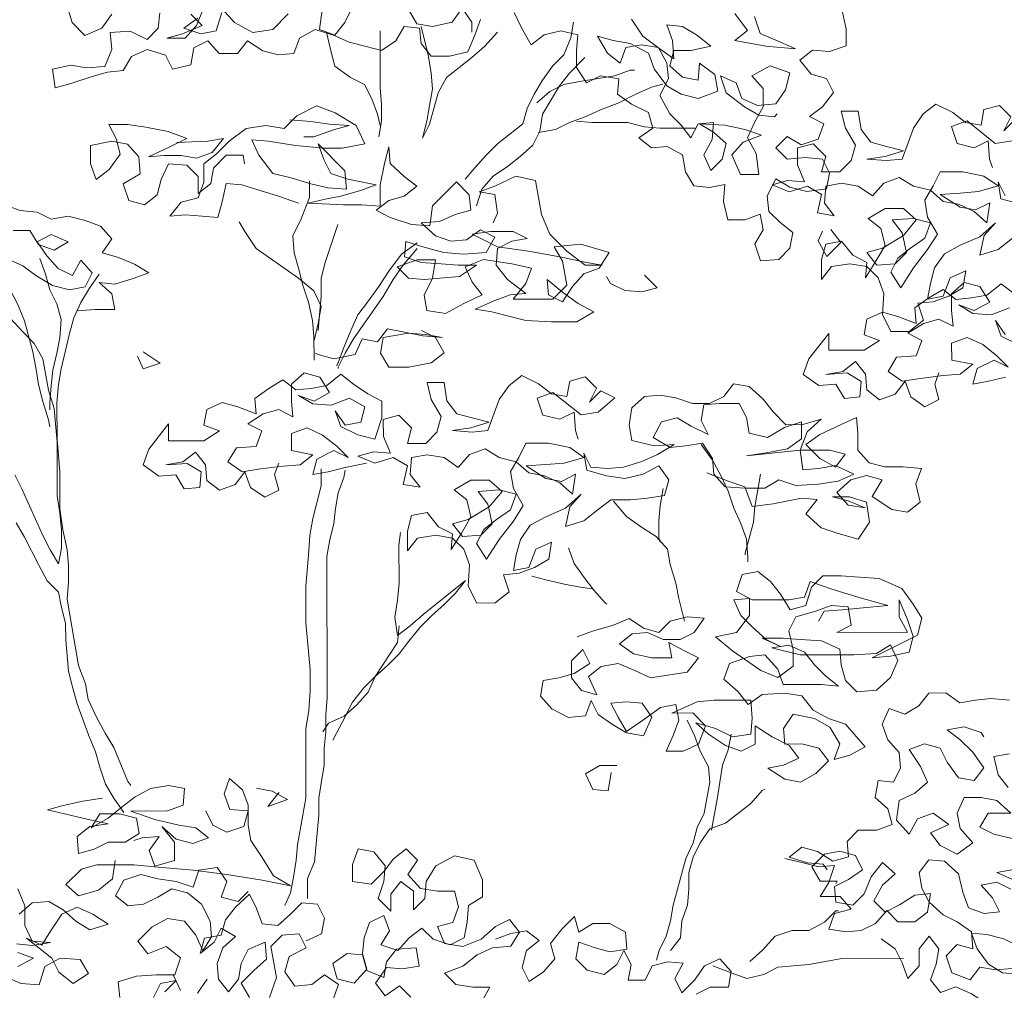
# Model space of a CAD drawing. Header units: metres. Extents: x -1 to 197910, y -70 to 354116.
# Tile 59 of 65: x 129.5 to 132.04, y 20.94 to 23.45. Entities that reach past the tile are written whole.
import ezdxf

# ---------------------------------------------------------------- set-up
doc = ezdxf.new("R2010")
doc.units = ezdxf.units.M
doc.layers.add('N-WE-AL-DETAIL-G', color=7, linetype='Continuous', lineweight=9)

# ---------------------------------------------------------------- blocks, each defined once
blk = doc.blocks.new('Boom_zijaanzicht')
at = {"color": 0, "ltscale": 0.05, "flags": 128}
for points in [[(-1.7104, 9.8657), (-1.7213, 9.8183), (-1.7214, 9.7746), (-1.6777, 9.7599), (-1.6339, 9.7635), (-1.6011, 9.738), (-1.6303, 9.7016), (-1.6704, 9.6907), (-1.6887, 9.6543), (-1.6596, 9.6178), (-1.6268, 9.5923), (-1.6632, 9.5741), (-1.6487, 9.534), (-1.605, 9.5193), (-1.5685, 9.5412), (-1.5394, 9.512), (-1.5686, 9.4829), (-1.6159, 9.4866), (-1.6597, 9.483), (-1.6779, 9.4465), (-1.6707, 9.4064), (-1.6197, 9.3991), (-1.5759, 9.41), (-1.5395, 9.4318), (-1.5176, 9.3881), (-1.5213, 9.348), (-1.5505, 9.3189), (-1.5833, 9.2934), (-1.5761, 9.2533), (-1.5469, 9.2241), (-1.4996, 9.2204), (-1.485, 9.2641), (-1.5068, 9.3006), (-1.4995, 9.3407), (-1.4594, 9.3261), (-1.4157, 9.326), (-1.4047, 9.3734), (-1.4083, 9.4171), (-1.3682, 9.4098), (-1.3281, 9.4134), (-1.3062, 9.4498), (-1.2989, 9.4936), (-1.2588, 9.5154), (-1.2187, 9.5117), (-1.1859, 9.5372), (-1.2223, 9.5627), (-1.2113, 9.6028), (-1.1676, 9.6246), (-1.1311, 9.6501), (-1.1347, 9.6902), (-1.0873, 9.6974), (-1.0509, 9.6792), (-1.0254, 9.7193), (-1.0253, 9.763), (-1.0289, 9.8031), (-0.9852, 9.814), (-0.9415, 9.803), (-0.9087, 9.7775), (-0.8831, 9.8212), (-0.8649, 9.8612)], [(-0.7774, 9.8429), (-0.7629, 9.8028), (-0.7447, 9.7591), (-0.6973, 9.7481), (-0.65, 9.7481), (-0.6244, 9.7808), (-0.6207, 9.8209), (-0.5806, 9.8245), (-0.5588, 9.7881), (-0.5224, 9.7625), (-0.4823, 9.7734), (-0.4386, 9.7843), (-0.3985, 9.8025), (-0.3511, 9.817), (-0.311, 9.7951), (-0.2965, 9.755), (-0.2564, 9.7513), (-0.2163, 9.7622), (-0.1762, 9.7877), (-0.1507, 9.7549), (-0.1033, 9.7549), (-0.0741, 9.7876), (-0.0377, 9.7694), (-0.0304, 9.7256), (0.0169, 9.7147), (0.0352, 9.7511), (0.0826, 9.7656), (0.1226, 9.7474), (0.1445, 9.7109), (0.1846, 9.7072), (0.2246, 9.6962), (0.2793, 9.678), (0.3194, 9.667), (0.3267, 9.7144), (0.2793, 9.7253), (0.2392, 9.7181), (0.1919, 9.7218), (0.1737, 9.7655), (0.1774, 9.8093), (0.1263, 9.813), (0.0826, 9.7911), (0.0535, 9.8203), (0.0499, 9.8604)], [(-0.0303, 9.8568), (-0.0595, 9.8277), (-0.0085, 9.8058), (0.0316, 9.7948), (-0.0158, 9.7949), (-0.0449, 9.8277), (-0.0631, 9.8714)], [(-0.0486, 9.8459), (-0.0121, 9.8204), (-0.0559, 9.8058), (-0.096, 9.8132), (-0.1105, 9.8605)], [(-0.1105, 9.8715), (-0.1433, 9.8351), (-0.1907, 9.8096), (-0.2417, 9.8169), (-0.2818, 9.8571)], [(-0.3692, 9.8681), (-0.362, 9.817), (-0.4021, 9.8025), (-0.4276, 9.8353), (-0.4458, 9.8718)], [(-0.5915, 9.8683), (-0.6134, 9.8318), (-0.6535, 9.8246), (-0.7045, 9.8356), (-0.73, 9.872), (-0.7556, 9.8356), (-0.7556, 9.8101)], [(0.2904, 9.882), (0.2758, 9.8347), (0.2429, 9.8019), (0.1992, 9.8202), (0.1738, 9.8566)], [(-1.1674, 9.8433), (-1.1966, 9.7996), (-1.2403, 9.7668), (-1.2768, 9.7413), (-1.2731, 9.7887), (-1.2585, 9.8288), (-1.2986, 9.8252), (-1.335, 9.8034), (-1.3715, 9.7742), (-1.3205, 9.7633), (-1.2768, 9.7632), (-1.2659, 9.7231), (-1.2987, 9.694), (-1.3388, 9.6867), (-1.3424, 9.7305), (-1.3825, 9.7014), (-1.3898, 9.6576), (-1.3388, 9.6394), (-1.2951, 9.6503), (-1.2586, 9.6721), (-1.2258, 9.7158), (-1.2112, 9.7559), (-1.1638, 9.7813), (-1.12, 9.7886), (-1.0799, 9.7995), (-1.1055, 9.7558), (-1.1383, 9.7303), (-1.1529, 9.7704), (-1.1929, 9.7777), (-1.2367, 9.7705), (-1.2586, 9.7304), (-1.2623, 9.6903), (-1.2404, 9.6466), (-1.266, 9.5992), (-1.2952, 9.5701), (-1.3207, 9.5373), (-1.3389, 9.5738), (-1.379, 9.5774), (-1.3754, 9.5337), (-1.3535, 9.4936), (-1.3718, 9.4535), (-1.4009, 9.4827), (-1.4118, 9.5228), (-1.379, 9.5519), (-1.3425, 9.5738), (-1.4081, 9.5702), (-1.4592, 9.5593), (-1.5029, 9.5448), (-1.4556, 9.5265), (-1.4264, 9.4937), (-1.4483, 9.4427), (-1.4957, 9.4427), (-1.4884, 9.4974), (-1.4665, 9.5374), (-1.4847, 9.5775), (-1.5065, 9.6177), (-1.5065, 9.665), (-1.4773, 9.6978), (-1.5246, 9.7234), (-1.5757, 9.7052), (-1.5648, 9.6614), (-1.5393, 9.625), (-1.4919, 9.6213), (-1.4518, 9.6395), (-1.4372, 9.6795), (-1.3971, 9.6977), (-1.4117, 9.654), (-1.4591, 9.6176), (-1.4956, 9.5958), (-1.5357, 9.5922), (-1.543, 9.5995)], [(-1.4844, 9.8509), (-1.499, 9.8071), (-1.5501, 9.7853), (-1.5902, 9.7671), (-1.5136, 9.7744), (-1.4335, 9.7889), (-1.4662, 9.8144), (-1.4334, 9.8581)], [(-1.018, 9.8359), (-1.0107, 9.7958), (-0.9925, 9.752), (-0.9634, 9.7228), (-0.9379, 9.6864), (-0.9161, 9.6499), (-0.8979, 9.6134), (-0.887, 9.5734), (-0.8215, 9.5223), (-0.7923, 9.4931), (-0.7632, 9.4603), (-0.7377, 9.4311)], [(-0.8212, 9.8102), (-0.7884, 9.7737), (-0.7557, 9.7445), (-0.6901, 9.6934), (-0.6683, 9.6533), (-0.6465, 9.5731), (-0.6283, 9.5367), (-0.6392, 9.5804), (-0.6464, 9.6205), (-0.6537, 9.6642), (-0.65, 9.7043), (-0.6427, 9.7517), (-0.6244, 9.8246)], [(-0.5187, 9.8135), (-0.5188, 9.6678), (-0.5225, 9.624), (-0.5226, 9.5803), (-0.5153, 9.5402)], [(-0.3802, 9.8098), (-0.3912, 9.7624), (-0.4022, 9.7223), (-0.4423, 9.6932), (-0.4787, 9.675), (-0.497, 9.6386), (-0.5116, 9.5985), (-0.5189, 9.5694)], [(-0.7669, 9.3619), (-0.7815, 9.4056), (-0.8106, 9.4384), (-0.847, 9.464), (-0.8798, 9.4895), (-0.9126, 9.5187), (-0.9308, 9.5552), (-0.938, 9.5989), (-0.9817, 9.6718), (-1.0071, 9.7047), (-1.0472, 9.7448)], [(-0.9234, 9.6281), (-0.9562, 9.6572), (-0.9926, 9.6755), (-1.0327, 9.6828), (-1.0764, 9.6901), (-1.1238, 9.6975), (-1.1638, 9.7121), (-1.1748, 9.7121)], [(-0.9271, 9.5515), (-0.9708, 9.5589), (-1.0073, 9.5771), (-1.0473, 9.5917), (-1.0874, 9.61), (-1.1348, 9.6282), (-1.1785, 9.6501), (-1.2185, 9.6684), (-1.2477, 9.6757)], [(-2.1313, 9.388), (-2.1131, 9.4245), (-2.1204, 9.3807), (-2.1714, 9.3662)], [(-2.1497, 9.2787), (-2.1132, 9.2495), (-2.0659, 9.2349), (-2.0768, 9.286), (-2.1059, 9.3188), (-2.0658, 9.2823), (-2.0148, 9.2604), (-1.9748, 9.2385), (-1.9493, 9.202), (-1.9384, 9.1619), (-1.9311, 9.1218), (-1.9712, 9.1291), (-1.9894, 9.1765), (-2.0295, 9.1948), (-2.0222, 9.1511), (-1.9858, 9.1292), (-1.9457, 9.1145), (-1.9056, 9.1109), (-1.9203, 9.0671), (-1.8838, 9.038), (-1.8365, 9.0379), (-1.8146, 9.0816), (-1.8181, 9.1363), (-1.8035, 9.1764), (-1.7744, 9.2055), (-1.7306, 9.2127), (-1.6832, 9.2054), (-1.6578, 9.1726), (-1.6577, 9.2236), (-1.6686, 9.2637), (-1.7087, 9.271), (-1.7379, 9.2346), (-1.7743, 9.2164), (-1.7707, 9.1763), (-1.7962, 9.2165), (-1.8217, 9.2602), (-1.8107, 9.3039), (-1.7779, 9.3294), (-1.8216, 9.355), (-1.869, 9.355), (-1.9018, 9.3259), (-1.869, 9.2858), (-1.8144, 9.2529), (-1.7743, 9.2419), (-1.7999, 9.2092), (-1.8472, 9.2129), (-1.8764, 9.242), (-1.8654, 9.293), (-1.8398, 9.3258), (-1.8945, 9.3295), (-1.9382, 9.3186), (-1.9237, 9.2785), (-1.8873, 9.253), (-1.8545, 9.2274), (-1.8363, 9.191), (-1.8619, 9.1509), (-1.8946, 9.202), (-1.931, 9.2494), (-1.9565, 9.2895), (-1.9309, 9.3332), (-1.9236, 9.3769), (-1.9454, 9.4134), (-1.9636, 9.4498), (-2.0219, 9.4499), (-2.0766, 9.439), (-2.1131, 9.4135), (-2.0621, 9.3989), (-2.0147, 9.3952), (-1.9637, 9.3915), (-2.0147, 9.3588), (-2.0548, 9.3515), (-2.0913, 9.3698), (-2.084, 9.3188), (-2.0512, 9.3479), (-2.0111, 9.3661), (-1.971, 9.3733), (-1.9382, 9.4024), (-1.8944, 9.4133), (-1.858, 9.4352), (-1.8179, 9.4206), (-1.7888, 9.3877), (-1.7523, 9.4132), (-1.7086, 9.4205), (-1.6685, 9.4131), (-1.6649, 9.3694), (-1.6904, 9.3366), (-1.6467, 9.3439), (-1.6576, 9.3913), (-1.6211, 9.4131), (-1.5737, 9.3985), (-1.53, 9.4166), (-1.5701, 9.4276), (-1.6138, 9.424), (-1.5955, 9.4677), (-1.5955, 9.5115), (-1.6356, 9.5224), (-1.6684, 9.4897), (-1.6575, 9.4496), (-1.7049, 9.4496), (-1.734, 9.4788), (-1.7449, 9.5189), (-1.7194, 9.5626), (-1.7084, 9.6063), (-1.7521, 9.6064), (-1.7595, 9.559), (-1.785, 9.5262), (-1.8251, 9.5153), (-1.8688, 9.5044), (-1.8215, 9.4898), (-1.7741, 9.4825), (-1.8251, 9.4789), (-1.8652, 9.4826), (-1.8943, 9.5628), (-1.9198, 9.5992), (-1.9525, 9.6248), (-1.9963, 9.6029), (-2.0291, 9.5775), (-2.0692, 9.5702), (-2.0765, 9.6103), (-2.1165, 9.6213), (-2.1457, 9.5921), (-2.1275, 9.5557), (-2.1567, 9.5849)], [(-2.1494, 9.5302), (-2.1057, 9.5229), (-2.0328, 9.5811), (-1.9927, 9.5665), (-2.0073, 9.5228), (-2.051, 9.5119), (-2.0875, 9.5301), (-2.0912, 9.4828), (-2.0985, 9.4609)], [(-0.3077, 9.3687), (-0.2567, 9.3869), (-0.1619, 9.416), (-0.1218, 9.4196), (-0.1109, 9.3722), (-0.1, 9.3321), (-0.06, 9.3357), (-0.0162, 9.3393), (0.0239, 9.3356), (-0.0053, 9.3721), (-0.049, 9.3831), (-0.0635, 9.4232), (-0.0635, 9.4706), (-0.0963, 9.4961), (-0.129, 9.5289), (-0.1727, 9.5618), (-0.2237, 9.5691), (-0.2711, 9.5619), (-0.3039, 9.5947), (-0.3549, 9.6202), (-0.4023, 9.6021), (-0.457, 9.5693), (-0.4789, 9.522), (-0.4206, 9.511), (-0.3732, 9.5109), (-0.3003, 9.5182), (-0.2311, 9.529), (-0.1873, 9.5326), (-0.2056, 9.4926), (-0.2421, 9.4452), (-0.2895, 9.4343), (-0.3368, 9.4198), (-0.3842, 9.4089), (-0.4316, 9.4053), (-0.4279, 9.4527), (-0.3586, 9.5218), (-0.3732, 9.4818), (-0.3915, 9.4453), (-0.4352, 9.4308), (-0.5081, 9.4163), (-0.4681, 9.4017), (-0.4171, 9.3871), (-0.377, 9.3797), (-0.3333, 9.3688), (-0.4244, 9.3652), (-0.4717, 9.3652), (-0.5191, 9.3616), (-0.5191, 9.4163), (-0.53, 9.471), (-0.5408, 9.5147), (-0.5445, 9.471), (-0.581, 9.4382), (-0.6138, 9.4128), (-0.581, 9.3872), (-0.541, 9.3762), (-0.5082, 9.3507), (-0.5447, 9.3325), (-0.5993, 9.3143), (-0.6467, 9.3107), (-0.654, 9.3618), (-0.7159, 9.4238), (-0.7487, 9.391), (-0.7524, 9.3509), (-0.7123, 9.34), (-0.6722, 9.3217), (-0.6248, 9.318), (-0.6613, 9.2852), (-0.7014, 9.2707), (-0.7415, 9.2744), (-0.7779, 9.2999), (-0.8144, 9.2817), (-0.7926, 9.2416), (-0.7342, 9.2379), (-0.6832, 9.2415), (-0.6285, 9.2561), (-0.5848, 9.2706), (-0.5812, 9.2305), (-0.6249, 9.216), (-0.676, 9.2124), (-0.7197, 9.2088), (-0.7671, 9.2088), (-0.7234, 9.1796), (-0.6724, 9.1759), (-0.6323, 9.1722), (-0.5922, 9.1759), (-0.563, 9.205), (-0.614, 9.2232), (-0.6614, 9.2233), (-0.6541, 9.1759), (-0.6323, 9.1322), (-0.6396, 9.0921), (-0.687, 9.0848), (-0.7344, 9.1104), (-0.7817, 9.1323), (-0.7562, 9.1651), (-0.7379, 9.2051), (-0.7853, 9.2234), (-0.8582, 9.2125), (-0.9092, 9.2017), (-0.8947, 9.1616), (-0.8619, 9.1214), (-0.9639, 9.1215), (-1.0004, 9.158), (-0.9894, 9.2199), (-0.9675, 9.2564), (-1.0367, 9.2637), (-1.1096, 9.2419), (-1.0841, 9.2018), (-1.0441, 9.1872), (-1.0149, 9.1544), (-0.9895, 9.1143), (-0.953, 9.1324), (-0.9493, 9.1725), (-0.9894, 9.1398), (-1.0296, 9.1107), (-1.0697, 9.0888), (-1.026, 9.0633), (-0.9604, 9.0632), (-0.8948, 9.0668), (-0.8073, 9.0886), (-0.7635, 9.0958), (-0.8145, 9.1177), (-0.8546, 9.1324), (-0.8947, 9.136), (-0.8473, 9.1724), (-0.8181, 9.2089), (-0.8217, 9.2526), (-0.8581, 9.2708), (-0.8982, 9.2782), (-0.8617, 9.2964), (-0.8034, 9.2963), (-0.7561, 9.289), (-0.8217, 9.2562), (-0.9019, 9.2454), (-0.9821, 9.2309), (-1.0513, 9.2164), (-1.0914, 9.2091), (-1.0477, 9.2091), (-1.0003, 9.2455), (-0.9565, 9.2892), (-0.9346, 9.3402), (-0.9199, 9.4276), (-0.8689, 9.4385), (-0.8143, 9.4129), (-0.7742, 9.3983), (-0.8143, 9.3911), (-0.8216, 9.3437), (-0.8107, 9.3182)], [(-1.0255, 9.5808), (-1.0656, 9.5772), (-1.1567, 9.5772), (-1.2004, 9.5664), (-1.2405, 9.5627), (-1.3316, 9.5628)], [(-0.2857, 9.5837), (-0.3403, 9.5801), (-0.3877, 9.5729), (-0.4388, 9.5693), (-0.3987, 9.5583), (-0.3477, 9.5401), (-0.3222, 9.54)], [(0.0058, 9.5252), (-0.0744, 9.5289), (-0.1144, 9.5362), (-0.0853, 9.4997), (-0.0452, 9.4851), (-0.0051, 9.4924), (0.0386, 9.4923), (0.0787, 9.4886), (0.024, 9.5142), (-0.0197, 9.5361), (0.0277, 9.5543), (0.086, 9.5652), (0.1334, 9.5724), (0.1808, 9.5724), (0.1625, 9.5359), (0.1516, 9.4959), (0.1807, 9.4558), (0.2135, 9.4302), (0.2281, 9.4703), (0.2281, 9.5177), (0.1735, 9.5286), (0.1334, 9.5214), (0.1042, 9.4886), (0.1005, 9.4449), (0.1442, 9.4193), (0.1296, 9.3756), (0.0895, 9.3647), (0.0567, 9.3903), (0.0458, 9.4304), (0.0276, 9.4705), (-0.0198, 9.4669), (-0.0489, 9.4377), (-0.049, 9.394), (-0.0817, 9.4196), (-0.089, 9.4596), (-0.1218, 9.4925), (-0.1655, 9.4925), (-0.1692, 9.4707)], [(-0.3368, 9.4271), (-0.3369, 9.3833), (-0.3151, 9.3287), (-0.2932, 9.2849), (-0.2969, 9.2412), (-0.3079, 9.2011), (-0.3189, 9.1574), (-0.3335, 9.1137), (-0.3445, 9.0663), (-0.3481, 9.0262), (-0.3482, 8.9643)], [(0.4241, 8.6684), (0.4059, 8.6319), (0.3511, 8.5117), (0.3328, 8.4753), (0.3109, 8.4389), (0.3037, 8.479), (0.3037, 8.5263), (0.3074, 8.5701), (0.3147, 8.6138), (0.3149, 8.7523), (0.3186, 8.7997), (0.3222, 8.8397), (0.3369, 8.8871), (0.3515, 8.9673), (0.3734, 9.0073), (0.4026, 9.0365), (0.4354, 9.0729)], [(0.2642, 9.0912), (0.2168, 9.0949), (0.1658, 9.095), (0.1731, 9.1351), (0.2059, 9.1642), (0.1658, 9.1606), (0.1185, 9.1752), (0.0784, 9.1898), (0.1149, 9.2116), (0.1586, 9.2298), (0.1987, 9.2407), (0.1732, 9.2772), (0.2024, 9.31), (0.2425, 9.3245), (0.2863, 9.3354), (0.33, 9.3281), (0.3664, 9.3463), (0.4102, 9.3499), (0.4503, 9.3644)], [(0.4283, 9.2988), (0.3846, 9.2989), (0.3627, 9.2624), (0.3226, 9.2479), (0.2862, 9.2698), (0.3299, 9.288), (0.3664, 9.2697), (0.3408, 9.2333), (0.3116, 9.2005), (0.2752, 9.1823), (0.2534, 9.2225), (0.2242, 9.1897), (0.2424, 9.1532), (0.2824, 9.1459), (0.3262, 9.1568), (0.3699, 9.1823), (0.4028, 9.2077), (0.4429, 9.2259)], [(-1.6817, 9.3008), (-1.7073, 9.268), (-1.6708, 9.2315), (-1.6489, 9.2716), (-1.6599, 9.2971)], [(-0.4098, 9.3142), (-0.3771, 9.2157), (-0.3662, 9.1756), (-0.3663, 9.1283), (-0.3627, 9.0809), (-0.3591, 9.0408)], [(-0.3482, 9.0153), (-0.359, 9.059), (-0.3663, 9.1028), (-0.348, 9.1428), (-0.3079, 9.1756), (-0.1985, 9.252), (-0.1693, 9.2957), (-0.1547, 9.3212)], [(0.4721, 9.3134), (0.4575, 9.2696), (0.4538, 9.2259), (0.4501, 9.1858), (0.4355, 9.1458), (0.4172, 9.1093), (0.399, 9.0656), (0.377, 8.9855), (0.3697, 8.9454), (0.3624, 8.9017), (0.3514, 8.8579), (0.3368, 8.8106), (0.3331, 8.7923)], [(-0.614, 9.267), (-0.5739, 9.2378), (-0.5411, 9.194), (-0.5157, 9.1539), (-0.4865, 9.1138), (-0.4611, 9.081), (-0.4429, 9.0409), (-0.4247, 8.9971), (-0.4102, 8.957), (-0.4065, 8.9497)], [(-0.614, 9.2524), (-0.5776, 9.2086), (-0.5521, 9.1722), (-0.5266, 9.1284), (-0.4502, 9.019), (-0.4284, 8.9826), (-0.4102, 8.9461), (-0.4102, 8.9424)], [(0.359, 9.226), (0.3444, 9.1859), (0.3335, 9.1458), (0.3152, 9.1094), (0.3042, 9.0693), (0.3078, 9.022), (0.3151, 8.9819), (0.326, 8.9381), (0.3296, 8.898), (0.3332, 8.8543), (0.3332, 8.8361)], [(-1.2008, 9.1837), (-1.2336, 9.1509), (-1.1935, 9.14), (-1.1498, 9.1436), (-1.1133, 9.1618), (-1.1024, 9.18)], [(0.2059, 9.1861), (0.2314, 9.1496), (0.2533, 9.1131), (0.2714, 9.073), (0.2823, 9.0329), (0.2932, 8.9892), (0.3041, 8.9418), (0.3114, 8.9017), (0.315, 8.8543), (0.3149, 8.7596), (0.3112, 8.7195), (0.3075, 8.6758), (0.3074, 8.581), (0.3001, 8.5263), (0.2891, 8.4753), (0.2854, 8.4352), (0.2854, 8.3915), (0.289, 8.3478), (0.2817, 8.3077), (0.2597, 8.1765), (0.2414, 8.1292), (0.2341, 8.0891), (0.2122, 8.0417), (0.1903, 8.0017), (0.1684, 7.9652), (0.1319, 7.8778), (0.1246, 7.8669)], [(-2.1317, 8.9207), (-2.088, 8.9098), (-2.0479, 8.9024), (-2.0588, 8.9425), (-2.1025, 8.9644), (-2.139, 8.9462), (-2.1098, 8.9754), (-2.0733, 9.0045), (-2.0332, 9.0227), (-1.9931, 9.0081), (-1.9932, 8.9643), (-2.0478, 8.9535), (-2.0151, 8.9279), (-1.9713, 8.9242), (-1.913, 8.9169), (-1.8657, 8.9096), (-1.8292, 8.935), (-1.851, 8.9715), (-1.902, 8.9752), (-1.9166, 9.0153), (-1.8801, 9.0335), (-1.9202, 9.059), (-1.9603, 9.07), (-1.9967, 9.0518), (-1.9931, 9.0919), (-1.993, 9.1356), (-2.0258, 9.1648), (-2.0659, 9.1539), (-2.0914, 9.1138), (-2.0514, 9.0919), (-2.0113, 9.1065), (-2.0477, 9.0846), (-2.0951, 9.081), (-2.1425, 9.0993)], [(-2.1316, 9.0301), (-2.106, 9.0665), (-2.1207, 9.0264), (-2.1644, 9.0046)], [(-2.1534, 9.1358), (-2.1205, 9.1612), (-2.0841, 9.1321), (-2.044, 9.1247), (-2.004, 9.121), (-1.9711, 9.1465), (-1.9347, 9.1246), (-1.8983, 9.0991), (-1.902, 9.059), (-1.8546, 9.0772), (-1.8145, 9.0881), (-1.7744, 9.0698), (-1.7672, 9.0297), (-1.8073, 9.0152), (-1.7672, 8.9896), (-1.6761, 8.9896), (-1.676, 9.0333), (-1.6251, 8.9676), (-1.6105, 8.9275), (-1.6507, 8.8984), (-1.6944, 8.9021), (-1.7163, 8.8657), (-1.7564, 8.8694), (-1.76, 8.9095), (-1.7235, 8.9313), (-1.6689, 8.9276), (-1.7126, 8.9349), (-1.7454, 8.9605), (-1.7709, 8.9277), (-1.7746, 8.8876), (-1.8074, 8.8621), (-1.8475, 8.8767), (-1.873, 8.9096), (-1.8876, 8.8695), (-1.924, 8.844), (-1.9605, 8.8623), (-1.9495, 8.9023), (-1.9604, 8.9315)], [(-0.6251, 9.041), (-0.6616, 9.0229), (-0.6835, 8.9828), (-0.6507, 8.9572), (-0.5924, 8.9463), (-0.5414, 8.9462), (-0.5195, 8.9826), (-0.5267, 9.0227), (-0.5923, 9.0337), (-0.636, 9.0301), (-0.6798, 9.0229), (-0.6288, 9.0265), (-0.5777, 9.0374), (-0.5376, 9.0446), (-0.5122, 9.0118), (-0.4721, 9.019), (-0.4539, 8.9789), (-0.3992, 8.9679), (-0.3591, 8.9788), (-0.3518, 8.9825)], [(0.0928, 8.9857), (0.049, 8.9566), (0.0927, 8.942), (0.1074, 8.9748)], [(0.1427, 7.7976), (0.1683, 7.834), (0.1902, 7.8705), (0.2048, 7.9142), (0.2157, 7.9543), (0.234, 7.998), (0.2632, 8.0781), (0.2742, 8.1182), (0.2852, 8.1619), (0.2925, 8.2421), (0.2926, 8.2858), (0.3036, 8.3259), (0.3109, 8.366), (0.3401, 8.3951), (0.362, 8.4352), (0.3985, 8.508), (0.4204, 8.5445)], [(-1.3616, 8.6736), (-1.4163, 8.6518), (-1.46, 8.6373), (-1.4783, 8.5863), (-1.5329, 8.5936), (-1.6058, 8.6083), (-1.6459, 8.6047), (-1.6168, 8.5682), (-1.6569, 8.5318), (-1.7007, 8.5172), (-1.7517, 8.5027), (-1.7808, 8.5465), (-1.7735, 8.5975), (-1.7297, 8.612), (-1.686, 8.612), (-1.7261, 8.6011), (-1.7698, 8.5829), (-1.7261, 8.5902), (-1.6969, 8.6229), (-1.7333, 8.6558), (-1.7734, 8.6667), (-1.8135, 8.6558), (-1.788, 8.6121), (-1.8391, 8.5793), (-1.8792, 8.5721), (-1.912, 8.5976), (-1.901, 8.645), (-1.9155, 8.6851), (-1.8681, 8.6887), (-1.8208, 8.6886), (-1.7807, 8.6995), (-1.7515, 8.7323), (-1.7514, 8.776), (-1.7478, 8.8161), (-1.7077, 8.7979), (-1.653, 8.7723), (-1.6166, 8.7468), (-1.6531, 8.7103), (-1.6932, 8.6885), (-1.7187, 8.7213), (-1.6786, 8.7322), (-1.6021, 8.7322), (-1.4636, 8.7175), (-1.5146, 8.7248), (-1.5693, 8.7358), (-1.6057, 8.7613), (-1.6056, 8.8051), (-1.5619, 8.7904), (-1.5182, 8.7649), (-1.4708, 8.7758), (-1.4635, 8.8159), (-1.4452, 8.8523), (-1.3942, 8.8522), (-1.3541, 8.8486), (-1.3469, 8.8085), (-1.3651, 8.772), (-1.3214, 8.7939), (-1.2849, 8.8157), (-1.2449, 8.8047), (-1.223, 8.7646), (-1.2668, 8.7391), (-1.3069, 8.7428), (-1.3506, 8.7502), (-1.3761, 8.7101), (-1.3798, 8.67), (-1.409, 8.6372), (-1.46, 8.6336), (-1.511, 8.6337), (-1.5475, 8.6556), (-1.5912, 8.641), (-1.6495, 8.6447), (-1.7005, 8.6521), (-1.7406, 8.6703), (-1.6932, 8.6922), (-1.6495, 8.6848), (-1.6094, 8.6812), (-1.6021, 8.7322), (-1.6202, 8.7796), (-1.6567, 8.8124), (-1.6093, 8.7978), (-1.5656, 8.7977), (-1.5327, 8.8305), (-1.5072, 8.8633), (-1.4707, 8.896), (-1.4306, 8.9033), (-1.4051, 8.8705), (-1.3687, 8.8522), (-1.325, 8.8522), (-1.2812, 8.8667), (-1.2411, 8.874), (-1.2011, 8.8703), (-1.1683, 8.8411), (-1.161, 8.7974), (-1.1684, 8.7573), (-1.2267, 8.7428), (-1.2777, 8.7464), (-1.234, 8.7209), (-1.1939, 8.7026), (-1.1466, 8.688), (-1.1065, 8.6843), (-1.0627, 8.6879), (-1.0445, 8.7244), (-1.0518, 8.6806), (-1.1028, 8.6661), (-1.1502, 8.6589), (-1.1976, 8.6698), (-1.2377, 8.6917), (-1.2632, 8.6553), (-1.2523, 8.6152), (-1.2086, 8.6079), (-1.1649, 8.6042), (-1.1138, 8.6042), (-1.0811, 8.5786), (-1.0446, 8.5494), (-0.9973, 8.5348), (-1.0082, 8.5859), (-1.0373, 8.6187), (-0.9972, 8.5822), (-0.9462, 8.5603), (-0.9062, 8.5384), (-0.8807, 8.5019), (-0.8698, 8.4618), (-0.8625, 8.4217), (-0.9026, 8.429), (-0.9208, 8.4764), (-0.9609, 8.4947), (-0.9536, 8.451), (-0.9172, 8.4291), (-0.8771, 8.4144), (-0.837, 8.4108), (-0.8517, 8.367), (-0.8152, 8.3379), (-0.7679, 8.3378), (-0.746, 8.3815), (-0.7496, 8.4362), (-0.7349, 8.4763), (-0.7058, 8.5054), (-0.662, 8.5126), (-0.6147, 8.5053), (-0.5892, 8.4725), (-0.5891, 8.5235), (-0.6, 8.5636), (-0.6401, 8.5709), (-0.6693, 8.5345), (-0.7058, 8.5163), (-0.7021, 8.4762), (-0.7276, 8.5164), (-0.7531, 8.5601), (-0.7421, 8.6038), (-0.7093, 8.6293), (-0.753, 8.6549), (-0.8004, 8.6549), (-0.8332, 8.6258), (-0.8004, 8.5857), (-0.7458, 8.5528), (-0.7057, 8.5418), (-0.7313, 8.5091), (-0.7786, 8.5128), (-0.8078, 8.5419), (-0.7968, 8.5929), (-0.7713, 8.6257), (-0.8259, 8.6294), (-0.8697, 8.6185), (-0.8551, 8.5784), (-0.8187, 8.5529), (-0.7859, 8.5273), (-0.7677, 8.4909), (-0.7933, 8.4508), (-0.826, 8.5019), (-0.8624, 8.5493), (-0.8879, 8.5894), (-0.8624, 8.6331), (-0.855, 8.6768), (-0.8769, 8.7133), (-0.895, 8.7497), (-0.9534, 8.7498), (-1.008, 8.7389), (-1.0445, 8.7134), (-0.9935, 8.6988), (-0.9461, 8.6951), (-0.8951, 8.6914), (-0.9461, 8.6587), (-0.9862, 8.6514), (-1.0227, 8.6697), (-1.0154, 8.6187), (-0.9826, 8.6478), (-0.9425, 8.666), (-0.9024, 8.6732), (-0.8696, 8.7023), (-0.8258, 8.7132), (-0.7894, 8.7351), (-0.7493, 8.7205), (-0.7202, 8.6876), (-0.6837, 8.7131), (-0.64, 8.7204), (-0.5999, 8.713), (-0.5963, 8.6693), (-0.6218, 8.6365), (-0.5781, 8.6438), (-0.589, 8.6912), (-0.5525, 8.713), (-0.5051, 8.6984), (-0.4614, 8.7165), (-0.5015, 8.7275), (-0.5452, 8.7239), (-0.527, 8.7676), (-0.5269, 8.8114), (-0.567, 8.8223), (-0.5998, 8.7896), (-0.5889, 8.7495), (-0.6363, 8.7495), (-0.6654, 8.7787), (-0.6763, 8.8188), (-0.6508, 8.8625), (-0.6398, 8.9062), (-0.6835, 8.9063), (-0.6909, 8.8589), (-0.7164, 8.8261), (-0.7565, 8.8152), (-0.8002, 8.8043), (-0.7529, 8.7897), (-0.7055, 8.7824), (-0.7565, 8.7788), (-0.7966, 8.7825), (-0.8257, 8.8627), (-0.8512, 8.8991), (-0.884, 8.9247), (-0.9277, 8.9028), (-0.9605, 8.8774), (-1.0006, 8.8701), (-1.0079, 8.9102), (-1.048, 8.9212), (-1.0771, 8.892), (-1.0589, 8.8556), (-1.0881, 8.8848), (-1.1245, 8.8666), (-1.0808, 8.8301), (-1.0371, 8.8228), (-0.9642, 8.881), (-0.9241, 8.8664), (-0.9387, 8.8227), (-0.9825, 8.8118), (-1.0189, 8.83), (-1.0226, 8.7827), (-1.0299, 8.7608)], [(-0.4833, 8.6983), (-0.4286, 8.6874), (-0.3849, 8.6764), (-0.3448, 8.6691), (-0.3557, 8.7092), (-0.3994, 8.7311), (-0.4359, 8.7129), (-0.4067, 8.742), (-0.3702, 8.7711), (-0.3301, 8.7893), (-0.2901, 8.7747), (-0.2901, 8.731), (-0.3448, 8.7201), (-0.312, 8.6945), (-0.2683, 8.6909), (-0.21, 8.6835), (-0.1626, 8.6762), (-0.1261, 8.7017), (-0.148, 8.7381), (-0.199, 8.7418), (-0.2135, 8.7819), (-0.1771, 8.8001), (-0.2171, 8.8257), (-0.2572, 8.8366), (-0.2937, 8.8184), (-0.29, 8.8585), (-0.2899, 8.9022), (-0.3227, 8.9314), (-0.3628, 8.9205), (-0.3884, 8.8805), (-0.3483, 8.8586), (-0.3082, 8.8731), (-0.3447, 8.8513), (-0.392, 8.8477), (-0.4394, 8.8659), (-0.4795, 8.8441), (-0.4686, 8.804), (-0.4285, 8.7967), (-0.403, 8.8331), (-0.4176, 8.793), (-0.4614, 8.7712), (-0.5051, 8.7603), (-0.5233, 8.815), (-0.5232, 8.8587), (-0.4868, 8.8769), (-0.4503, 8.9024), (-0.4175, 8.9279), (-0.3811, 8.8987), (-0.341, 8.8914), (-0.3009, 8.8877), (-0.2681, 8.9132), (-0.2316, 8.8913), (-0.1952, 8.8657), (-0.1989, 8.8256), (-0.1515, 8.8438), (-0.1114, 8.8547), (-0.0713, 8.8365), (-0.0641, 8.7964), (-0.1042, 8.7818), (-0.0641, 8.7563), (0.027, 8.7562), (0.027, 8.7999), (0.078, 8.7343), (0.0925, 8.6942), (0.0524, 8.6651), (0.0087, 8.6687), (-0.0132, 8.6323), (-0.0533, 8.636), (-0.0569, 8.6761), (-0.0205, 8.6979), (0.0342, 8.6942), (-0.0095, 8.7016), (-0.0423, 8.7271), (-0.0678, 8.6943), (-0.0715, 8.6542), (-0.1043, 8.6288), (-0.1444, 8.6434), (-0.1699, 8.6762), (-0.1845, 8.6361), (-0.221, 8.6106), (-0.2574, 8.6289), (-0.2464, 8.669), (-0.2573, 8.6981)], [(-1.3469, 8.7465), (-1.3761, 8.7064), (-1.398, 8.6664), (-1.4163, 8.6263), (-1.4309, 8.5826), (-1.4492, 8.5425), (-1.4638, 8.5024), (-1.4675, 8.4551), (-1.4675, 8.4441)], [(-1.5001, 8.6701), (-1.4928, 8.63), (-1.4856, 8.5863), (-1.482, 8.5462), (-1.4602, 8.466), (-1.4602, 8.4624)], [(-0.3312, 7.5758), (-0.3312, 7.6268), (-0.3494, 7.6705), (-0.3602, 7.7908), (-0.3602, 7.8345), (-0.3674, 7.8783), (-0.3747, 7.9184), (-0.3746, 7.9621), (-0.3782, 8.0058), (-0.3782, 8.0496), (-0.3818, 8.0933), (-0.3815, 8.4577), (-0.3887, 8.5015), (-0.3996, 8.5416), (-0.4032, 8.5817), (-0.4105, 8.6217), (-0.425, 8.6618), (-0.4286, 8.6801)], [(-0.3667, 8.6837), (-0.3667, 8.6399), (-0.3558, 8.5962), (-0.3449, 8.5561), (-0.3377, 8.5123), (-0.3341, 8.4613), (-0.3269, 8.3811), (-0.327, 8.2864), (-0.338, 8.1661), (-0.338, 8.1115), (-0.3344, 8.0605), (-0.3272, 8.0131), (-0.3274, 7.8345), (-0.3056, 7.7142), (-0.302, 7.6741), (-0.2948, 7.6304), (-0.2875, 7.5903), (-0.273, 7.5575)], [(-1.2487, 8.6334), (-1.2414, 8.5897), (-1.2378, 8.5496), (-1.2378, 8.5059), (-1.2415, 8.495)], [(-1.1211, 8.6005), (-1.154, 8.5605), (-1.1904, 8.535), (-1.2305, 8.5095), (-1.2597, 8.4768), (-1.2671, 8.4367), (-1.2817, 8.3893), (-1.289, 8.3492), (-1.3036, 8.2909)], [(-0.3965, 7.984), (-0.4219, 8.0314), (-0.4474, 8.0824), (-0.4765, 8.1189), (-0.5057, 8.1481), (-0.5384, 8.1773), (-0.5676, 8.2064), (-0.593, 8.2393), (-0.6222, 8.2757), (-0.6513, 8.3049), (-0.6841, 8.3341), (-0.7132, 8.3633), (-0.7387, 8.3961), (-0.6294, 8.3085), (-0.5966, 8.2793), (-0.5639, 8.2538), (-0.5565, 8.3012), (-0.5638, 8.3449), (-0.5674, 8.3887), (-0.5673, 8.487), (-0.5709, 8.5199)], [(-1.0046, 8.4802), (-1.0192, 8.4401), (-1.0448, 8.4037), (-1.0703, 8.3709), (-1.0995, 8.3381), (-1.1032, 8.3345)], [(-1.0267, 8.2506), (-1.0668, 8.2652), (-1.1178, 8.2798), (-1.1615, 8.2981), (-1.198, 8.2726), (-1.2381, 8.2617), (-1.2672, 8.2909), (-1.3109, 8.3019), (-1.3546, 8.2983), (-1.3292, 8.2618), (-1.2927, 8.2435), (-1.249, 8.2435), (-1.2089, 8.2617), (-1.1688, 8.258), (-1.136, 8.2325), (-1.1725, 8.207), (-1.2199, 8.1961), (-1.2709, 8.1961), (-1.2636, 8.2362), (-1.3037, 8.2144), (-1.3402, 8.1962), (-1.311, 8.1597), (-1.2163, 8.1451), (-1.1762, 8.1633), (-1.1324, 8.1814), (-1.0887, 8.1741), (-1.0559, 8.1486), (-1.0779, 8.1012), (-1.0378, 8.1121), (-1.0122, 8.1449), (-1.0122, 8.1886), (-1.0413, 8.2178), (-1.0596, 8.1814), (-1.0195, 8.1558), (-0.9794, 8.1449), (-0.9393, 8.1375), (-0.9321, 8.0974), (-0.9613, 8.0647), (-1.005, 8.0428), (-1.0488, 8.0465), (-1.0633, 8.0866), (-1.0815, 8.0502), (-1.118, 8.0247), (-1.1545, 8.0029), (-1.1982, 7.9956), (-1.22, 8.043), (-1.1945, 8.0795), (-1.1544, 8.0831), (-1.1143, 8.0794), (-1.1326, 8.043), (-1.1545, 8.0065), (-1.2018, 8.0394), (-1.2419, 8.0686), (-1.282, 8.0759), (-1.2893, 8.0358), (-1.2747, 7.9957), (-1.2566, 7.9556), (-1.3003, 7.9556), (-1.3404, 7.9739), (-1.3585, 8.0213), (-1.3257, 8.0541), (-1.271, 8.054), (-1.3366, 8.0832), (-1.3803, 8.0869), (-1.4751, 8.087), (-1.4788, 8.0396), (-1.4752, 7.9995), (-1.4278, 7.9922), (-1.3841, 8.014), (-1.333, 8.0286), (-1.3659, 7.9994), (-1.4096, 7.9703), (-1.4497, 7.9558), (-1.4861, 7.974), (-1.4861, 8.0214), (-1.5299, 7.9923), (-1.5736, 7.9705), (-1.5991, 7.9377), (-1.5591, 7.9194), (-1.519, 7.9121), (-1.5628, 7.883), (-1.6028, 7.8758), (-1.6429, 7.8977), (-1.6757, 7.9305), (-1.6501, 7.9633), (-1.6064, 7.9742), (-1.5627, 7.9741), (-1.559, 8.0142), (-1.5845, 8.0507), (-1.6391, 8.0398), (-1.6792, 8.0179), (-1.7048, 7.9742), (-1.6903, 7.9341), (-1.7303, 7.9451), (-1.7704, 7.967), (-1.7193, 8.0253), (-1.6756, 8.0398), (-1.6355, 8.0616), (-1.6063, 8.0981), (-1.5625, 8.1053), (-1.5042, 8.1016), (-1.4678, 8.0761), (-1.4423, 8.1088), (-1.4058, 8.1416), (-1.4203, 8.1817), (-1.4714, 8.2), (-1.5114, 8.2037), (-1.5443, 8.1672), (-1.5589, 8.1272), (-1.6573, 8.1273), (-1.701, 8.1237), (-1.6682, 8.1491), (-1.639, 8.1783), (-1.6135, 8.211), (-1.5734, 8.2292), (-1.5296, 8.2219), (-1.6025, 8.2037), (-1.741, 8.2039), (-1.7993, 8.2076), (-1.8358, 8.2295), (-1.854, 8.1894), (-1.8358, 8.1456), (-1.7994, 8.1128), (-1.7484, 8.1091), (-1.7192, 8.1382), (-1.7083, 8.1783), (-1.7046, 8.2184), (-1.6572, 8.2402), (-1.6025, 8.2438), (-1.5588, 8.2474), (-1.5041, 8.2474), (-1.5515, 8.2256), (-1.515, 8.2437), (-1.4786, 8.2765), (-1.4494, 8.3056), (-1.4311, 8.3457), (-1.4712, 8.3494), (-1.4713, 8.3057), (-1.4385, 8.2619), (-1.3838, 8.2509), (-1.4276, 8.2145), (-1.5005, 8.1636), (-1.5443, 8.1454), (-1.5843, 8.1746), (-1.5843, 8.2183), (-1.5733, 8.2657), (-1.5915, 8.3021), (-1.6425, 8.3168), (-1.6826, 8.3314), (-1.7263, 8.3278), (-1.7337, 8.2804), (-1.6972, 8.2621), (-1.8795, 8.2623), (-1.8576, 8.3024), (-1.8575, 8.3461), (-1.8794, 8.2951), (-1.894, 8.2514), (-1.8832, 8.2113), (-1.8358, 8.2003), (-1.7884, 8.1966), (-1.905, 8.255), (-1.9159, 8.2988), (-1.894, 8.3352), (-1.8648, 8.3753), (-1.8064, 8.4007), (-1.7554, 8.4043), (-1.708, 8.4079), (-1.6607, 8.4079), (-1.6315, 8.3787), (-1.617, 8.3313), (-1.5769, 8.3203), (-1.5514, 8.3604), (-1.5258, 8.3932), (-1.493, 8.4187), (-1.4529, 8.4113), (-1.4384, 8.3676), (-1.4785, 8.3458), (-1.5733, 8.3458), (-1.6133, 8.3532), (-1.6279, 8.3933), (-1.6789, 8.3751), (-1.7482, 8.3533), (-1.8284, 8.3315), (-1.7555, 8.3241), (-1.7118, 8.3205), (-1.6644, 8.3168), (-1.6498, 8.2912)], [(-0.9099, 8.4072), (-0.95, 8.3963), (-0.9974, 8.3854), (-1.0412, 8.3782), (-1.0667, 8.3745)], [(-0.5675, 8.2793), (-0.5639, 8.2356), (-0.5057, 8.1481), (-0.4875, 8.108), (-0.4583, 8.0751), (-0.4256, 8.046), (-0.3855, 8.0277), (-0.3709, 8.0058)], [(-2.142, 8.0876), (-2.0946, 8.0912), (-2.0545, 8.0875), (-2.0145, 8.0802), (-1.978, 8.1057), (-1.9343, 8.1056), (-1.9088, 8.0728), (-1.8724, 8.0509), (-1.8323, 8.0655), (-1.8141, 8.0254), (-1.8287, 7.9853), (-1.8579, 7.9525), (-1.8616, 7.9124), (-1.8434, 7.876), (-1.8033, 7.8796), (-1.796, 7.8358), (-1.8289, 7.8067), (-1.8398, 7.7666), (-1.7998, 7.752), (-1.7524, 7.752), (-1.7232, 7.7228), (-1.7269, 7.6827), (-1.6869, 7.6717), (-1.6467, 7.6972), (-1.6066, 7.7081), (-1.5739, 7.6826), (-1.6213, 7.668), (-1.6613, 7.6644), (-1.6723, 7.6499)], [(0.4157, 7.4366), (0.3756, 7.422), (0.4157, 7.4001)], [(0.4485, 7.3746), (0.4083, 7.3564), (0.361, 7.3528), (0.3464, 7.4002), (0.3064, 7.4221), (0.2553, 7.4185), (0.2334, 7.3821), (0.2735, 7.3565), (0.31, 7.3857), (0.3282, 7.4221), (0.3939, 7.473), (0.3538, 7.4549), (0.3319, 7.4913), (0.3028, 7.5351), (0.2628, 7.5533), (0.2227, 7.5352), (0.1825, 7.5097), (0.2299, 7.4951), (0.2664, 7.5169), (0.2992, 7.546), (0.3357, 7.5679), (0.3794, 7.5642), (0.4122, 7.535)], [(0.4194, 7.4584), (0.3793, 7.4548), (0.3319, 7.4622), (0.3793, 7.4658), (0.3976, 7.5058), (0.3976, 7.5569), (0.4159, 7.6006)], [(-1.3112, 8.0358), (-1.3294, 7.9958), (-1.344, 7.9557), (-1.3659, 7.9156), (-1.3696, 7.8755), (-1.3551, 7.7953), (-1.3369, 7.7589), (-1.326, 7.7188), (-1.3078, 7.6787), (-1.2751, 7.5584), (-1.2679, 7.5183), (-1.257, 7.4782), (-1.2388, 7.4417), (-1.2315, 7.4162)], [(-2.1421, 7.9491), (-2.1021, 7.9418), (-2.113, 7.8944), (-2.1386, 7.8617)], [(-2.1496, 7.7305), (-2.1022, 7.7414), (-2.0658, 7.7596), (-2.0876, 7.796), (-2.1459, 7.7961), (-2.1094, 7.8288), (-2.0694, 7.8361), (-2.0256, 7.836), (-2.0074, 7.7959), (-2.0148, 7.7559), (-2.0476, 7.7195), (-2.0075, 7.6903), (-1.9638, 7.7121), (-1.9382, 7.7449), (-1.9856, 7.7668), (-1.9455, 7.7959), (-1.9054, 7.7813), (-1.8836, 7.7412), (-1.8507, 7.7776), (-1.858, 7.8286), (-1.8981, 7.8469), (-1.9308, 7.8761), (-1.9126, 7.9161), (-1.8834, 7.9598), (-1.9235, 7.9744), (-1.9636, 7.9635), (-1.9818, 7.9271), (-2.011, 7.8871), (-2.0511, 7.8798), (-2.0766, 7.9126), (-2.0474, 7.9527), (-2.0146, 7.9855), (-1.9817, 8.0109), (-2.0255, 8.0183), (-2.0692, 8.0037), (-2.0765, 7.9928)], [(-1.4242, 7.9995), (-1.4169, 7.9594), (-1.4024, 7.9193), (-1.3879, 7.8318), (-1.3734, 7.7516)], [(-1.1145, 7.9008), (-1.1072, 7.8534), (-1.0671, 7.857), (-1.0489, 7.8971), (-1.0853, 7.919), (-1.129, 7.919)], [(0.2118, 7.6627), (0.1171, 7.6628), (0.0442, 7.6556), (-0.036, 7.6484), (-0.1235, 7.6375), (-0.2146, 7.623), (-0.2875, 7.6085), (-0.2437, 7.634), (-0.2145, 7.6813), (-0.1853, 7.725), (-0.178, 7.7651), (-0.178, 7.8161), (-0.1634, 7.8562), (-0.1305, 7.8853), (-0.116, 7.8452), (-0.1306, 7.8052), (-0.178, 7.8016), (-0.1671, 7.7615), (-0.1234, 7.7468), (-0.0869, 7.765), (-0.0687, 7.8015)], [(-1.268, 7.4418), (-1.2934, 7.4746), (-1.297, 7.5183), (-1.3116, 7.5584), (-1.3152, 7.5985), (-1.3152, 7.6423), (-1.3261, 7.6823), (-1.3442, 7.7188), (-1.3697, 7.7553), (-1.4098, 7.7699), (-1.4753, 7.821), (-1.5045, 7.8538), (-1.5118, 7.8574)], [(-0.1998, 7.8599), (-0.2399, 7.8526), (-0.28, 7.8308), (-0.229, 7.8125), (-0.2545, 7.8454), (-0.2581, 7.849)], [(0.1974, 7.834), (0.2484, 7.8267), (0.2994, 7.8157), (0.3395, 7.8047), (0.2812, 7.7902), (0.2338, 7.7793), (0.1828, 7.7684), (0.2301, 7.7611), (0.2629, 7.7356), (0.2592, 7.6918), (0.2192, 7.7028), (0.1827, 7.7211), (0.139, 7.7211), (0.1026, 7.743), (0.1099, 7.7831), (0.1536, 7.794), (0.2047, 7.7939), (0.2265, 7.7575), (0.1828, 7.783), (0.1464, 7.8122), (0.1136, 7.8377), (0.0735, 7.8596), (0.0262, 7.867), (-0.0139, 7.8597), (-0.0103, 7.816), (0.0297, 7.8014), (0.1245, 7.8013), (0.0625, 7.7795), (0.0006, 7.765), (-0.0432, 7.7577), (-0.076, 7.7322), (-0.0359, 7.7176), (0.0078, 7.7285), (0.0443, 7.7613), (0.0115, 7.7212), (0.0114, 7.6738), (0.0624, 7.6592), (0.077, 7.6993), (0.0516, 7.7358), (0.0953, 7.7321), (0.1171, 7.7248)], [(-2.1645, 7.3806), (-2.1244, 7.3842), (-2.088, 7.4061), (-2.0588, 7.4461), (-2.0442, 7.4862), (-2.0843, 7.4826), (-2.128, 7.4717), (-2.1645, 7.4535)], [(-2.1499, 7.3952), (-2.1062, 7.3915), (-2.0661, 7.3988), (-2.0406, 7.3659), (-1.9932, 7.3841), (-1.9786, 7.4278), (-2.0077, 7.457), (-2.0478, 7.4461), (-2.0442, 7.4899), (-2.0077, 7.5153), (-1.9712, 7.5335), (-1.9348, 7.5663), (-1.9165, 7.6027), (-1.9092, 7.6428), (-1.9347, 7.6756), (-1.9748, 7.672), (-2.0112, 7.6392), (-2.0222, 7.5919), (-2.0368, 7.5518), (-2.0769, 7.5373), (-2.117, 7.5409), (-2.0987, 7.5774), (-2.0696, 7.6101), (-2.1096, 7.6175), (-2.1461, 7.5993)], [(-2.1497, 7.6248), (-2.1096, 7.643), (-2.1533, 7.6503)], [(-1.5629, 7.6789), (-1.6103, 7.668), (-1.6504, 7.6571), (-1.6905, 7.6608), (-1.676, 7.6171), (-1.6541, 7.5806), (-1.7052, 7.5807), (-1.7343, 7.5479), (-1.6906, 7.5369), (-1.6761, 7.4968), (-1.7198, 7.4896), (-1.7599, 7.4932), (-1.7963, 7.5115), (-1.8255, 7.5443), (-1.8546, 7.5152), (-1.8984, 7.5152), (-1.9311, 7.5408), (-1.9384, 7.5882), (-1.8983, 7.5845), (-1.8582, 7.5589), (-1.8218, 7.5407), (-1.7926, 7.5698), (-1.8145, 7.6099), (-1.8472, 7.6391), (-1.8144, 7.6682), (-1.7853, 7.6317), (-1.7671, 7.588), (-1.738, 7.5588), (-1.6942, 7.5661), (-1.6906, 7.6062), (-1.727, 7.6244), (-1.7634, 7.6499), (-1.7451, 7.6864), (-1.705, 7.6973), (-1.665, 7.6899), (-1.6322, 7.6571), (-1.6541, 7.6207), (-1.6978, 7.6207), (-1.6942, 7.6134)], [(-0.3277, 7.4664), (-0.3678, 7.4847), (-0.375, 7.5248), (-0.3568, 7.5612), (-0.3167, 7.5648), (-0.2876, 7.5356), (-0.2548, 7.5064), (-0.2147, 7.51), (-0.2001, 7.5501), (-0.1818, 7.5865), (-0.1454, 7.5537), (-0.1199, 7.5209), (-0.109, 7.4808), (-0.0653, 7.4735), (-0.0544, 7.4334), (-0.0908, 7.4626), (-0.109, 7.499), (-0.1455, 7.4772), (-0.1127, 7.448), (-0.0982, 7.4079), (-0.1018, 7.3678), (-0.1274, 7.335), (-0.1529, 7.3679), (-0.1601, 7.408), (-0.1783, 7.4444), (-0.222, 7.4627), (-0.2257, 7.4189), (-0.1929, 7.3898), (-0.1602, 7.3569), (-0.1821, 7.3205)], [(-0.2331, 7.3206), (-0.2513, 7.3716), (-0.2366, 7.4518), (-0.2657, 7.4809), (-0.3095, 7.4846), (-0.3277, 7.4482), (-0.284, 7.4263), (-0.2731, 7.3862), (-0.2987, 7.3498), (-0.3424, 7.3535), (-0.3752, 7.379), (-0.4116, 7.3535), (-0.3971, 7.3134)], [(-0.5975, 7.3209), (-0.5683, 7.35), (-0.5319, 7.3245), (-0.5064, 7.3573), (-0.5355, 7.3974), (-0.5756, 7.3938), (-0.6193, 7.4011), (-0.612, 7.4485), (-0.561, 7.4448), (-0.5355, 7.4119), (-0.5282, 7.3718), (-0.4845, 7.39), (-0.4735, 7.4301), (-0.4334, 7.4337), (-0.397, 7.4082), (-0.408, 7.3681), (-0.4517, 7.3572), (-0.4845, 7.3937), (-0.4735, 7.4338), (-0.4771, 7.4738), (-0.4917, 7.5139), (-0.5281, 7.5322), (-0.5427, 7.4921), (-0.5209, 7.4557), (-0.5646, 7.4411), (-0.5937, 7.474), (-0.6265, 7.4995), (-0.6557, 7.4704), (-0.6994, 7.4558), (-0.7359, 7.4741), (-0.7431, 7.5142), (-0.7467, 7.5579), (-0.7831, 7.5798), (-0.7831, 7.6235), (-0.7612, 7.6745), (-0.7102, 7.6854), (-0.6628, 7.6599), (-0.6373, 7.6198), (-0.6337, 7.576), (-0.6046, 7.5468), (-0.6046, 7.5942), (-0.5717, 7.6197), (-0.5463, 7.5869), (-0.5463, 7.5431), (-0.5135, 7.5759), (-0.528, 7.6197), (-0.5316, 7.6598), (-0.5024, 7.6962), (-0.4623, 7.7034), (-0.4478, 7.6633), (-0.4478, 7.6196), (-0.4952, 7.6123), (-0.528, 7.6452), (-0.5535, 7.678), (-0.5862, 7.7035), (-0.6154, 7.6744), (-0.5899, 7.6379), (-0.6228, 7.6015), (-0.6665, 7.5943), (-0.7102, 7.5943), (-0.7212, 7.5542), (-0.7067, 7.5141), (-0.6666, 7.5032), (-0.6849, 7.4595), (-0.7322, 7.4522), (-0.7796, 7.4705), (-0.816, 7.5033), (-0.8524, 7.5216), (-0.878, 7.4888), (-0.8561, 7.4523), (-0.8088, 7.4486), (-0.7687, 7.4304), (-0.7323, 7.4012), (-0.6849, 7.3829), (-0.7141, 7.3538), (-0.7578, 7.3465), (-0.8016, 7.3466), (-0.7797, 7.3065)], [(0.1645, 7.6737), (0.1717, 7.6263), (0.2081, 7.5971), (0.2591, 7.5825), (0.292, 7.6116), (0.2519, 7.6517), (0.2118, 7.6627)], [(-0.0727, 7.3678), (-0.0472, 7.3313)], [(0.0366, 7.3349), (0.0075, 7.3641), (0.0476, 7.3567), (0.0657, 7.3203)], [(0.1532, 7.3202), (0.1569, 7.3603), (0.1095, 7.3749), (0.0585, 7.3786), (0.0111, 7.3786), (-0.0034, 7.4224), (0.0331, 7.4515), (0.0804, 7.4332), (0.106, 7.466), (0.0696, 7.5025), (0.0295, 7.5244), (-0.0142, 7.5172), (-0.0434, 7.4807), (-0.0617, 7.4407), (-0.0835, 7.4771), (-0.0798, 7.5172), (-0.0579, 7.5609), (-0.0215, 7.59), (0.0186, 7.6009), (0.0551, 7.579), (0.0915, 7.5608), (0.1316, 7.5571), (0.1644, 7.5826), (0.1426, 7.6227), (0.0988, 7.6373), (0.0551, 7.6264), (0.0077, 7.6192), (-0.036, 7.6046), (-0.0506, 7.6484), (-0.0979, 7.6557), (-0.1235, 7.6193), (-0.1089, 7.5792), (-0.1527, 7.5683), (-0.1782, 7.5938)], [(-1.4721, 7.4128), (-1.5048, 7.442), (-1.5376, 7.4785), (-1.5813, 7.4931), (-1.6251, 7.4931), (-1.6651, 7.515), (-1.6943, 7.5442), (-1.7015, 7.5442)], [(-0.816, 7.4705), (-0.8561, 7.4851), (-0.8962, 7.4924), (-0.929, 7.467), (-0.8962, 7.4414), (-0.8854, 7.3977), (-0.9036, 7.3613), (-0.94, 7.3868), (-0.9691, 7.4196), (-0.9582, 7.4597), (-0.9873, 7.4962), (-1.0201, 7.529), (-1.031, 7.4889), (-1.0675, 7.5108), (-1.1112, 7.5109), (-1.1513, 7.489), (-1.155, 7.4453), (-1.1113, 7.438), (-1.0712, 7.4489), (-1.0311, 7.4634), (-1.0238, 7.4197), (-1.053, 7.3906), (-1.0967, 7.3797), (-1.1295, 7.4052), (-1.1477, 7.4417), (-1.166, 7.4052), (-1.1587, 7.3651), (-1.2024, 7.3652), (-1.2206, 7.4016), (-1.2607, 7.4126), (-1.3008, 7.409), (-1.279, 7.3689), (-1.2972, 7.3325), (-1.33, 7.3653), (-1.3555, 7.4018), (-1.3955, 7.42), (-1.4247, 7.3872), (-1.4175, 7.3472), (-1.3701, 7.3471), (-1.3337, 7.3289)], [(-1.8109, 7.4714), (-1.8474, 7.4459), (-1.8657, 7.4095), (-1.8803, 7.3694), (-1.9094, 7.4023), (-1.9094, 7.446), (-1.9348, 7.4788), (-1.9604, 7.446), (-1.9531, 7.406), (-1.9386, 7.3659), (-1.9641, 7.3331), (-2.0042, 7.3477), (-2.0443, 7.3295), (-2.0844, 7.304), (-2.1245, 7.2931), (-2.1464, 7.2567)], [(-1.3773, 7.4018), (-1.4247, 7.3836), (-1.4648, 7.3691), (-1.5085, 7.38), (-1.545, 7.3983), (-1.6251, 7.4057), (-1.7053, 7.4203), (-1.8693, 7.4205)], [(0.0148, 7.3786), (-0.0035, 7.3386)]]:
    blk.add_lwpolyline(points, dxfattribs=at)

msp = doc.modelspace()

# ---------------------------------------------------------------- block references
at = {"layer": 'N-WE-AL-DETAIL-G', "color": 252, "xscale": -1}
msp.add_blockref('Boom_zijaanzicht', (129.9076, 13.6035), dxfattribs=at)

doc.saveas('drawing.dxf')
